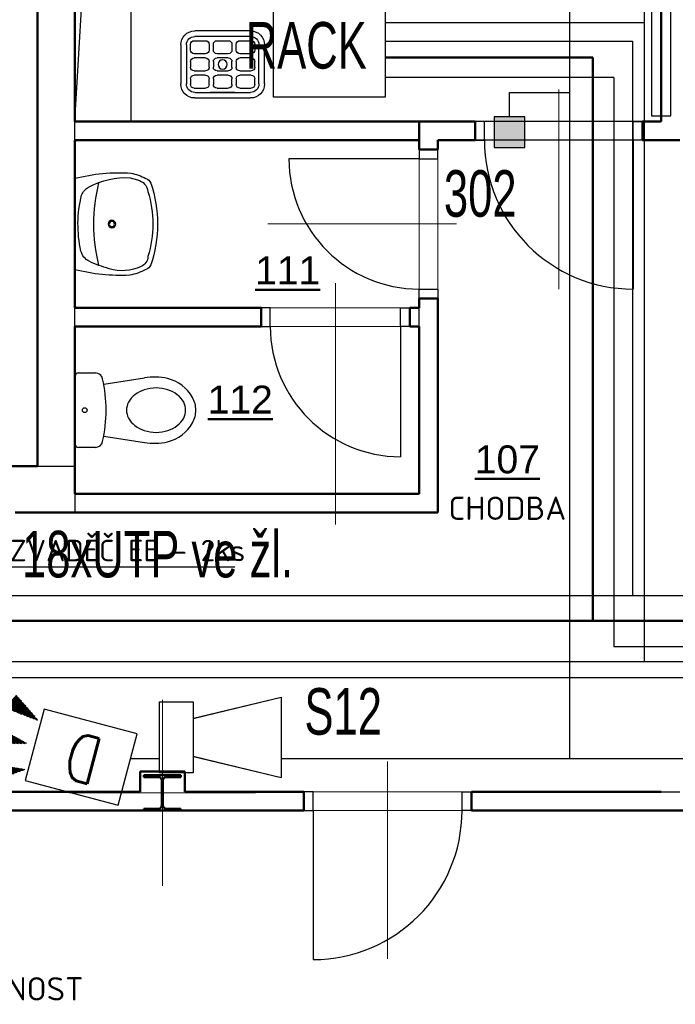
# Model space of a CAD drawing. Header units: millimetres. Extents: x -102634 to 407724, y -68883 to 155589.
# Tile 34 of 80: x 90678 to 94200, y 61823 to 67110. Entities that reach past the tile are written whole.
import ezdxf
from ezdxf.enums import TextEntityAlignment as Align
from ezdxf.lldxf.tags import DXFTag

# ---------------------------------------------------------------- set-up
doc = ezdxf.new("R2010")
doc.units = ezdxf.units.MM
doc.header["$LTSCALE"] = 20
for name, color, linetype in [('_CCTV', 6, 'Continuous'), ('_el.vrátný', 4, 'Continuous'), ('_EZS', 5, 'Continuous'), ('_hodiny', 1, 'Continuous'), ('_SK popis', 3, 'Continuous'), ('_strukturka', 3, 'Continuous'), ('_trasy', 34, 'Continuous'), ('CA_2D-WC (65x40)', 7, 'Continuous'), ('CA_umyvadlo 1 (55x45)', 7, 'Continuous'), ('CA_vylevka s mrizi (45x36)', 7, 'Continuous'), ('IN_SANITA', 7, 'Continuous')]:
    doc.layers.add(name, color=color, linetype=linetype)
for name, color, linetype, lineweight in [('CKDVERE_', 7, 'Continuous', 25), ('CKDVERE_NADROVINOU', 7, 'DASHDOT', 18), ('CKDVERE_OSY', 8, 'Continuous', 18), ('CKDVERE_PRAH', 7, 'Continuous', 25), ('CKDVERE_ZARUBNE_RAM', 7, 'Continuous', 25), ('CKPOPISM', 7, 'Continuous', 50), ('CKPOPISM_POPIS', 3, 'Continuous', 25), ('CKPROSTUPY_NADROVINOU', 7, 'DASHDOT', 25), ('CKRASTR', 7, 'DASHDOT', 18), ('CKSTENY_PODROVINOU', 7, 'Continuous', 25), ('CKSTENY_REZ', 7, 'Continuous', 50), ('CKTEXTY_MALE', 8, 'Continuous', 18), ('CSPROFILY_OSY', 9, 'DASHDOT', 18), ('CSPROFILY_REZY', 7, 'Continuous', 50)]:
    doc.layers.add(name, color=color, linetype=linetype, lineweight=lineweight)
doc.styles.add('A', font='ROMANS.SHX', dxfattribs={"width": 0.8, "height": 0.15})
doc.styles.add('Arial', font='arial.ttf', dxfattribs={"width": 0.8})
doc.styles.add('ROMANS', font='ic-romans.shx', dxfattribs={"width": 0.8})
doc.styles.get("Standard").update_dxf_attribs({"font": 'isocpeur.ttf'})
tags = doc.linetypes.add('DASHDOT', pattern=[25.4, 12.7, -6.35, 0, -6.35]).pattern_tags.tags
tags[10:11] = [DXFTag(74, 4), DXFTag(75, 0), DXFTag(340, '0'), DXFTag(46, 0.0), DXFTag(50, 0.0), DXFTag(44, 0.0), DXFTag(45, 0.0)]
tags[8:9] = [DXFTag(74, 4), DXFTag(75, 0), DXFTag(340, '0'), DXFTag(46, 0.0), DXFTag(50, 0.0), DXFTag(44, 0.0), DXFTag(45, 0.0)]
tags[6:7] = [DXFTag(74, 4), DXFTag(75, 0), DXFTag(340, '0'), DXFTag(46, 0.0), DXFTag(50, 0.0), DXFTag(44, 0.0), DXFTag(45, 0.0)]
tags[4:5] = [DXFTag(74, 4), DXFTag(75, 0), DXFTag(340, '0'), DXFTag(46, 0.0), DXFTag(50, 0.0), DXFTag(44, 0.0), DXFTag(45, 0.0)]
doc.dimstyles.new('CADKON$7', dxfattribs={"dimscale": 100, "dimtxt": 2.5, "dimasz": 2.5, "dimexe": 1.8, "dimexo": 5, "dimgap": 0.6, "dimtad": 1, "dimrnd": 1, "dimtxsty": 'Standard', "dimblk1": 'OBLIQUE', "dimblk2": 'OBLIQUE', "dimsah": 1, "dimcen": 2.5, "dimadec": 1, "dimazin": 2, "dimtfac": 1, "dimtdec": 4, "dimtix": 1, "dimtmove": 0, "dimatfit": 3, "dimldrblk": 'DOTSMALL', "dimfxl": 5, "dimfxlon": 1, "dimtfill": 1, "dimtolj": 1, "dimarcsym": 0})

# ---------------------------------------------------------------- blocks, each defined once
blk = doc.blocks.new('duální')
at = {"layer": '_EZS', "linetype": 'Continuous'}
for p, q in [((694.7, 212.1), (571.5, 167.3)), ((694.7, 212.1), (571.5, 167.3)), ((694.7, 212.1), (571.5, 167.3)), ((692.8, 216.2), (586.5, 177.5)), ((692.8, 216.2), (586.5, 177.5)), ((692.8, 216.2), (586.5, 177.5)), ((690.8, 220.1), (601.6, 187.6)), ((690.8, 220.1), (601.6, 187.6)), ((690.8, 220.1), (601.6, 187.6)), ((688.8, 224.1), (616.7, 197.9)), ((688.8, 224.1), (616.7, 197.9)), ((688.8, 224.1), (616.7, 197.9)), ((686.7, 228), (631.7, 208)), ((686.7, 228), (631.7, 208)), ((686.7, 228), (631.7, 208)), ((659.9, 153.5), (638.4, 212.5)), ((659.9, 153.5), (638.4, 212.5)), ((659.9, 153.5), (638.4, 212.5)), ((664.5, 153.9), (642.2, 215.1)), ((664.5, 153.9), (642.2, 215.1)), ((664.5, 153.9), (642.2, 215.1)), ((668.9, 154.4), (645.9, 217.6)), ((668.9, 154.4), (645.9, 217.6)), ((668.9, 154.4), (645.9, 217.6)), ((684.4, 231.8), (646.8, 218.2)), ((684.4, 231.8), (646.8, 218.2)), ((684.4, 231.8), (646.8, 218.2)), ((673.5, 154.9), (649.8, 220.1)), ((673.5, 154.9), (649.8, 220.1)), ((673.5, 154.9), (649.8, 220.1)), ((678, 155.4), (653.5, 222.7)), ((678, 155.4), (653.5, 222.7)), ((678, 155.4), (653.5, 222.7)), ((682.5, 155.8), (657.3, 225.2)), ((682.5, 155.8), (657.3, 225.2)), ((682.5, 155.8), (657.3, 225.2)), ((687, 156.3), (661, 227.8)), ((687, 156.3), (661, 227.8)), ((687, 156.3), (661, 227.8)), ((682, 235.6), (661.9, 228.4)), ((682, 235.6), (661.9, 228.4)), ((682, 235.6), (661.9, 228.4)), ((691.6, 156.8), (664.8, 230.3)), ((691.6, 156.8), (664.8, 230.3)), ((691.6, 156.8), (664.8, 230.3)), ((696.1, 157.2), (668.6, 232.9)), ((696.1, 157.2), (668.6, 232.9)), ((696.1, 157.2), (668.6, 232.9)), ((700.6, 157.7), (672.3, 235.4)), ((700.6, 157.7), (672.3, 235.4)), ((700.6, 157.7), (672.3, 235.4)), ((705.1, 158.2), (676.1, 237.9)), ((705.1, 158.2), (676.1, 237.9)), ((705.1, 158.2), (676.1, 237.9)), ((679.6, 239.5), (677, 238.5)), ((679.6, 239.5), (677, 238.5)), ((679.6, 239.5), (677, 238.5)), ((708.4, 162.1), (681.1, 237.1)), ((708.4, 162.1), (681.1, 237.1)), ((708.4, 162.1), (681.1, 237.1)), ((699.5, 199.9), (536.9, 140.6)), ((699.5, 199.9), (536.9, 140.6)), ((699.5, 199.9), (536.9, 140.6)), ((698, 204), (541.3, 146.9)), ((698, 204), (541.3, 146.9)), ((698, 204), (541.3, 146.9)), ((701, 195.7), (555, 142.5)), ((701, 195.7), (555, 142.5)), ((701, 195.7), (555, 142.5)), ((696.4, 208.1), (556.4, 157.1)), ((696.4, 208.1), (556.4, 157.1)), ((696.4, 208.1), (556.4, 157.1)), ((564.9, 143.5), (559.4, 159.1)), ((564.9, 143.5), (559.4, 159.1)), ((564.9, 143.5), (559.4, 159.1)), ((569.5, 144.1), (563.1, 161.6)), ((569.5, 144.1), (563.1, 161.6)), ((569.5, 144.1), (563.1, 161.6)), ((574, 144.5), (566.8, 164.1)), ((574, 144.5), (566.8, 164.1)), ((574, 144.5), (566.8, 164.1)), ((578.5, 144.9), (570.6, 166.7)), ((578.5, 144.9), (570.6, 166.7)), ((578.5, 144.9), (570.6, 166.7)), ((702.3, 191.4), (573.1, 144.4)), ((702.3, 191.4), (573.1, 144.4)), ((702.3, 191.4), (573.1, 144.4)), ((583, 145.5), (574.4, 169.3)), ((583, 145.5), (574.4, 169.3)), ((583, 145.5), (574.4, 169.3)), ((587.6, 145.9), (578.2, 171.8)), ((587.6, 145.9), (578.2, 171.8)), ((587.6, 145.9), (578.2, 171.8)), ((592.1, 146.4), (581.9, 174.3)), ((592.1, 146.4), (581.9, 174.3)), ((592.1, 146.4), (581.9, 174.3)), ((596.6, 146.9), (585.7, 176.9)), ((596.6, 146.9), (585.7, 176.9)), ((596.6, 146.9), (585.7, 176.9)), ((601.1, 147.4), (589.5, 179.4)), ((601.1, 147.4), (589.5, 179.4)), ((601.1, 147.4), (589.5, 179.4)), ((703.5, 187.2), (591.2, 146.3)), ((703.5, 187.2), (591.2, 146.3)), ((703.5, 187.2), (591.2, 146.3)), ((605.7, 147.8), (593.2, 182)), ((605.7, 147.8), (593.2, 182)), ((605.7, 147.8), (593.2, 182)), ((610.2, 148.3), (597, 184.5)), ((610.2, 148.3), (597, 184.5)), ((610.2, 148.3), (597, 184.5)), ((614.7, 148.8), (600.7, 187.1)), ((614.7, 148.8), (600.7, 187.1)), ((614.7, 148.8), (600.7, 187.1)), ((619.3, 149.2), (604.6, 189.6)), ((619.3, 149.2), (604.6, 189.6)), ((619.3, 149.2), (604.6, 189.6)), ((623.7, 149.7), (608.3, 192.1)), ((623.7, 149.7), (608.3, 192.1)), ((623.7, 149.7), (608.3, 192.1)), ((704.6, 182.9), (609.3, 148.2)), ((704.6, 182.9), (609.3, 148.2)), ((704.6, 182.9), (609.3, 148.2)), ((628.3, 150.2), (612, 194.7)), ((628.3, 150.2), (612, 194.7)), ((628.3, 150.2), (612, 194.7)), ((632.8, 150.7), (615.8, 197.2)), ((632.8, 150.7), (615.8, 197.2)), ((632.8, 150.7), (615.8, 197.2)), ((637.3, 151.1), (619.6, 199.8)), ((637.3, 151.1), (619.6, 199.8)), ((637.3, 151.1), (619.6, 199.8)), ((641.8, 151.6), (623.4, 202.3)), ((641.8, 151.6), (623.4, 202.3)), ((641.8, 151.6), (623.4, 202.3)), ((646.4, 152.1), (627.1, 204.8)), ((646.4, 152.1), (627.1, 204.8)), ((646.4, 152.1), (627.1, 204.8)), ((705.6, 178.5), (627.3, 150.1)), ((705.6, 178.5), (627.3, 150.1)), ((705.6, 178.5), (627.3, 150.1)), ((650.9, 152.5), (630.9, 207.4)), ((650.9, 152.5), (630.9, 207.4)), ((650.9, 152.5), (630.9, 207.4)), ((655.4, 153), (634.7, 210)), ((655.4, 153), (634.7, 210)), ((655.4, 153), (634.7, 210)), ((706.6, 174.2), (645.4, 151.9)), ((706.6, 174.2), (645.4, 151.9)), ((706.6, 174.2), (645.4, 151.9)), ((707.3, 169.8), (663.5, 153.8)), ((707.3, 169.8), (663.5, 153.8)), ((707.3, 169.8), (663.5, 153.8)), ((708, 165.4), (681.6, 155.8)), ((708, 165.4), (681.6, 155.8)), ((708, 165.4), (681.6, 155.8)), ((701.5, 193.9), (696.3, 208.3)), ((701.5, 193.9), (696.3, 208.3)), ((701.5, 193.9), (696.3, 208.3)), ((708.6, 160.9), (699.7, 157.7)), ((708.6, 160.9), (699.7, 157.7)), ((708.6, 160.9), (699.7, 157.7)), ((537.8, 140.8), (536.7, 143.8)), ((537.8, 140.8), (536.7, 143.8)), ((537.8, 140.8), (536.7, 143.8)), ((542.4, 141.2), (540.5, 146.3)), ((542.4, 141.2), (540.5, 146.3)), ((542.4, 141.2), (540.5, 146.3)), ((546.9, 141.6), (544.3, 148.9)), ((546.9, 141.6), (544.3, 148.9)), ((546.9, 141.6), (544.3, 148.9)), ((551.4, 142.2), (548, 151.4)), ((551.4, 142.2), (548, 151.4)), ((551.4, 142.2), (548, 151.4)), ((555.9, 142.6), (551.8, 154)), ((555.9, 142.6), (551.8, 154)), ((555.9, 142.6), (551.8, 154)), ((560.5, 143.1), (555.5, 156.6)), ((560.5, 143.1), (555.5, 156.6)), ((560.5, 143.1), (555.5, 156.6)), ((736, 2.9), (562.9, 2.9)), ((736, 2.9), (562.9, 2.9)), ((736, 2.9), (562.9, 2.9)), ((563.8, 2.7), (563.8, 6)), ((563.8, 2.7), (563.8, 6)), ((563.8, 2.7), (563.8, 6)), ((568.2, 1.6), (568.2, 7.1)), ((568.2, 1.6), (568.2, 7.1)), ((568.2, 1.6), (568.2, 7.1)), ((736, 7.4), (569.3, 7.4)), ((736, 7.4), (569.3, 7.4)), ((736, 7.4), (569.3, 7.4)), ((572.7, 0.5), (572.7, 8.2)), ((572.7, 0.5), (572.7, 8.2)), ((572.7, 0.5), (572.7, 8.2)), ((577.1, -0.6), (577.1, 9.3)), ((577.1, -0.6), (577.1, 9.3)), ((577.1, -0.6), (577.1, 9.3)), ((581.5, -1.7), (581.5, 10.4)), ((581.5, -1.7), (581.5, 10.4)), ((581.5, -1.7), (581.5, 10.4)), ((585.9, -2.8), (585.9, 11.5)), ((585.9, -2.8), (585.9, 11.5)), ((585.9, -2.8), (585.9, 11.5)), ((735.8, 11.8), (586.9, 11.8)), ((735.8, 11.8), (586.9, 11.8)), ((735.8, 11.8), (586.9, 11.8)), ((590.3, -3.9), (590.3, 12.6)), ((590.3, -3.9), (590.3, 12.6)), ((590.3, -3.9), (590.3, 12.6)), ((594.7, -5), (594.7, 13.7)), ((594.7, -5), (594.7, 13.7)), ((594.7, -5), (594.7, 13.7)), ((599.1, -6.1), (599.1, 14.9)), ((599.1, -6.1), (599.1, 14.9)), ((599.1, -6.1), (599.1, 14.9)), ((603.5, -7.2), (603.5, 16)), ((603.5, -7.2), (603.5, 16)), ((603.5, -7.2), (603.5, 16)), ((735.6, 16.2), (604.6, 16.2)), ((735.6, 16.2), (604.6, 16.2)), ((735.6, 16.2), (604.6, 16.2)), ((607.9, -8.3), (607.9, 17.1)), ((607.9, -8.3), (607.9, 17.1)), ((607.9, -8.3), (607.9, 17.1)), ((612.3, -9.4), (612.3, 18.2)), ((612.3, -9.4), (612.3, 18.2)), ((612.3, -9.4), (612.3, 18.2)), ((616.8, -10.5), (616.8, 19.3)), ((616.8, -10.5), (616.8, 19.3)), ((616.8, -10.5), (616.8, 19.3)), ((621.2, -11.6), (621.2, 20.4)), ((621.2, -11.6), (621.2, 20.4)), ((621.2, -11.6), (621.2, 20.4)), ((735.2, 20.6), (622.2, 20.6)), ((735.2, 20.6), (622.2, 20.6)), ((735.2, 20.6), (622.2, 20.6)), ((625.6, -12.7), (625.6, 21.5)), ((625.6, -12.7), (625.6, 21.5)), ((625.6, -12.7), (625.6, 21.5)), ((630, -13.8), (630, 22.6)), ((630, -13.8), (630, 22.6)), ((630, -13.8), (630, 22.6)), ((634.4, -14.9), (634.4, 23.7)), ((634.4, -14.9), (634.4, 23.7)), ((634.4, -14.9), (634.4, 23.7)), ((638.8, -16), (638.8, 24.8)), ((638.8, -16), (638.8, 24.8)), ((638.8, -16), (638.8, 24.8)), ((734.8, 25), (639.8, 25)), ((734.8, 25), (639.8, 25)), ((734.8, 25), (639.8, 25)), ((643.2, -17.1), (643.2, 25.9)), ((643.2, -17.1), (643.2, 25.9)), ((643.2, -17.1), (643.2, 25.9)), ((647.6, -18.2), (647.6, 27)), ((647.6, -18.2), (647.6, 27)), ((647.6, -18.2), (647.6, 27)), ((652, -19.3), (652, 28.1)), ((652, -19.3), (652, 28.1)), ((652, -19.3), (652, 28.1)), ((656.4, -20.4), (656.4, 29.2)), ((656.4, -20.4), (656.4, 29.2)), ((656.4, -20.4), (656.4, 29.2)), ((734.2, 29.4), (657.5, 29.4)), ((734.2, 29.4), (657.5, 29.4)), ((734.2, 29.4), (657.5, 29.4)), ((660.9, -21.5), (660.9, 30.3)), ((660.9, -21.5), (660.9, 30.3)), ((660.9, -21.5), (660.9, 30.3)), ((665.3, -22.6), (665.3, 31.4)), ((665.3, -22.6), (665.3, 31.4)), ((665.3, -22.6), (665.3, 31.4)), ((669.7, -23.7), (669.7, 32.5)), ((669.7, -23.7), (669.7, 32.5)), ((669.7, -23.7), (669.7, 32.5)), ((674.1, -24.8), (674.1, 33.6)), ((674.1, -24.8), (674.1, 33.6)), ((674.1, -24.8), (674.1, 33.6)), ((733.5, 33.8), (675.1, 33.8)), ((733.5, 33.8), (675.1, 33.8)), ((733.5, 33.8), (675.1, 33.8)), ((678.5, -25.9), (678.5, 34.7)), ((678.5, -25.9), (678.5, 34.7)), ((678.5, -25.9), (678.5, 34.7)), ((682.9, -27), (682.9, 35.8)), ((682.9, -27), (682.9, 35.8)), ((682.9, -27), (682.9, 35.8)), ((687.3, -28.1), (687.3, 36.9)), ((687.3, -28.1), (687.3, 36.9)), ((687.3, -28.1), (687.3, 36.9)), ((691.7, -29.2), (691.7, 38)), ((691.7, -29.2), (691.7, 38)), ((691.7, -29.2), (691.7, 38)), ((732.7, 38.2), (692.8, 38.2)), ((732.7, 38.2), (692.8, 38.2)), ((732.7, 38.2), (692.8, 38.2)), ((696.1, -30.4), (696.1, 39.1)), ((696.1, -30.4), (696.1, 39.1)), ((696.1, -30.4), (696.1, 39.1)), ((700.5, -31.5), (700.5, 40.2)), ((700.5, -31.5), (700.5, 40.2)), ((700.5, -31.5), (700.5, 40.2)), ((705, -32.6), (705, 41.3)), ((705, -32.6), (705, 41.3)), ((705, -32.6), (705, 41.3)), ((709.4, -33.7), (709.4, 42.4)), ((709.4, -33.7), (709.4, 42.4)), ((709.4, -33.7), (709.4, 42.4)), ((731.8, 42.6), (710.4, 42.6)), ((731.8, 42.6), (710.4, 42.6)), ((731.8, 42.6), (710.4, 42.6)), ((713.8, -34.8), (713.8, 43.5)), ((713.8, -34.8), (713.8, 43.5)), ((713.8, -34.8), (713.8, 43.5)), ((718.2, -35.9), (718.2, 44.6)), ((718.2, -35.9), (718.2, 44.6)), ((718.2, -35.9), (718.2, 44.6)), ((722.6, -37), (722.6, 45.7)), ((722.6, -37), (722.6, 45.7)), ((722.6, -37), (722.6, 45.7)), ((727, -38.1), (727, 46.8)), ((727, -38.1), (727, 46.8)), ((727, -38.1), (727, 46.8)), ((730.8, 47), (728, 47)), ((730.8, 47), (728, 47)), ((730.8, 47), (728, 47)), ((731.4, -35.6), (731.4, 44.3)), ((731.4, -35.6), (731.4, 44.3)), ((731.4, -35.6), (731.4, 44.3)), ((735.8, -3.3), (735.8, 12)), ((735.8, -3.3), (735.8, 12)), ((735.8, -3.3), (735.8, 12)), ((735.9, -1.5), (580.5, -1.5)), ((735.9, -1.5), (580.5, -1.5)), ((735.9, -1.5), (580.5, -1.5)), ((735.7, -5.9), (598.2, -5.9)), ((735.7, -5.9), (598.2, -5.9)), ((735.7, -5.9), (598.2, -5.9)), ((735.4, -10.3), (615.8, -10.3)), ((735.4, -10.3), (615.8, -10.3)), ((735.4, -10.3), (615.8, -10.3)), ((734.9, -14.7), (633.4, -14.7)), ((734.9, -14.7), (633.4, -14.7)), ((734.9, -14.7), (633.4, -14.7)), ((734.4, -19.1), (651.1, -19.1)), ((734.4, -19.1), (651.1, -19.1)), ((734.4, -19.1), (651.1, -19.1)), ((733.8, -23.5), (668.7, -23.5)), ((733.8, -23.5), (668.7, -23.5)), ((733.8, -23.5), (668.7, -23.5)), ((733, -27.9), (686.4, -27.9)), ((733, -27.9), (686.4, -27.9)), ((733, -27.9), (686.4, -27.9)), ((732.1, -32.3), (704, -32.3)), ((732.1, -32.3), (704, -32.3)), ((732.1, -32.3), (704, -32.3)), ((731.1, -36.7), (721.6, -36.7)), ((731.1, -36.7), (721.6, -36.7)), ((731.1, -36.7), (721.6, -36.7)), ((537.8, -132), (536.7, -135.1)), ((537.8, -132), (536.7, -135.1)), ((537.8, -132), (536.7, -135.1)), ((699.5, -191.1), (536.9, -131.9)), ((699.5, -191.1), (536.9, -131.9)), ((699.5, -191.1), (536.9, -131.9)), ((542.4, -132.4), (540.5, -137.7)), ((542.4, -132.4), (540.5, -137.7)), ((542.4, -132.4), (540.5, -137.7)), ((698, -195.3), (541.3, -138.3)), ((698, -195.3), (541.3, -138.3)), ((698, -195.3), (541.3, -138.3)), ((546.9, -133), (544.3, -140.2)), ((546.9, -133), (544.3, -140.2)), ((546.9, -133), (544.3, -140.2)), ((551.4, -133.4), (548, -142.7)), ((551.4, -133.4), (548, -142.7)), ((551.4, -133.4), (548, -142.7)), ((555.9, -133.9), (551.8, -145.2)), ((555.9, -133.9), (551.8, -145.2)), ((555.9, -133.9), (551.8, -145.2)), ((701, -186.9), (555, -133.8)), ((701, -186.9), (555, -133.8)), ((701, -186.9), (555, -133.8)), ((560.5, -134.4), (555.5, -147.8)), ((560.5, -134.4), (555.5, -147.8)), ((560.5, -134.4), (555.5, -147.8)), ((696.4, -199.3), (556.4, -148.4)), ((696.4, -199.3), (556.4, -148.4)), ((696.4, -199.3), (556.4, -148.4)), ((564.9, -134.9), (559.4, -150.4)), ((564.9, -134.9), (559.4, -150.4)), ((564.9, -134.9), (559.4, -150.4)), ((569.5, -135.3), (563.1, -152.9)), ((569.5, -135.3), (563.1, -152.9)), ((569.5, -135.3), (563.1, -152.9)), ((574, -135.8), (566.8, -155.4)), ((574, -135.8), (566.8, -155.4)), ((574, -135.8), (566.8, -155.4)), ((578.5, -136.3), (570.6, -158)), ((578.5, -136.3), (570.6, -158)), ((578.5, -136.3), (570.6, -158)), ((702.3, -182.7), (573.1, -135.7)), ((702.3, -182.7), (573.1, -135.7)), ((702.3, -182.7), (573.1, -135.7)), ((583, -136.7), (574.4, -160.5)), ((583, -136.7), (574.4, -160.5)), ((583, -136.7), (574.4, -160.5)), ((587.6, -137.2), (578.2, -163.1)), ((587.6, -137.2), (578.2, -163.1)), ((587.6, -137.2), (578.2, -163.1)), ((592.1, -137.7), (581.9, -165.6)), ((592.1, -137.7), (581.9, -165.6)), ((592.1, -137.7), (581.9, -165.6)), ((596.6, -138.2), (585.7, -168.2)), ((596.6, -138.2), (585.7, -168.2)), ((596.6, -138.2), (585.7, -168.2)), ((601.1, -138.6), (589.5, -170.7)), ((601.1, -138.6), (589.5, -170.7)), ((601.1, -138.6), (589.5, -170.7)), ((703.5, -178.5), (591.2, -137.6)), ((703.5, -178.5), (591.2, -137.6)), ((703.5, -178.5), (591.2, -137.6)), ((605.7, -139.1), (593.2, -173.2)), ((605.7, -139.1), (593.2, -173.2)), ((605.7, -139.1), (593.2, -173.2)), ((610.2, -139.6), (597, -175.8)), ((610.2, -139.6), (597, -175.8)), ((610.2, -139.6), (597, -175.8)), ((614.7, -140), (600.7, -178.3)), ((614.7, -140), (600.7, -178.3)), ((614.7, -140), (600.7, -178.3)), ((619.3, -140.5), (604.6, -180.9)), ((619.3, -140.5), (604.6, -180.9)), ((619.3, -140.5), (604.6, -180.9)), ((623.7, -141), (608.3, -183.5)), ((623.7, -141), (608.3, -183.5)), ((623.7, -141), (608.3, -183.5)), ((704.6, -174.2), (609.3, -139.5)), ((704.6, -174.2), (609.3, -139.5)), ((704.6, -174.2), (609.3, -139.5)), ((628.3, -141.5), (612, -186)), ((628.3, -141.5), (612, -186)), ((628.3, -141.5), (612, -186)), ((632.8, -141.9), (615.8, -188.5)), ((632.8, -141.9), (615.8, -188.5)), ((632.8, -141.9), (615.8, -188.5)), ((637.3, -142.4), (619.6, -191.1)), ((637.3, -142.4), (619.6, -191.1)), ((637.3, -142.4), (619.6, -191.1)), ((641.8, -142.9), (623.4, -193.6)), ((641.8, -142.9), (623.4, -193.6)), ((641.8, -142.9), (623.4, -193.6)), ((646.4, -143.3), (627.1, -196.2)), ((646.4, -143.3), (627.1, -196.2)), ((646.4, -143.3), (627.1, -196.2)), ((705.6, -169.9), (627.3, -141.3)), ((705.6, -169.9), (627.3, -141.3)), ((705.6, -169.9), (627.3, -141.3)), ((650.9, -143.8), (630.9, -198.7)), ((650.9, -143.8), (630.9, -198.7)), ((650.9, -143.8), (630.9, -198.7)), ((655.4, -144.3), (634.7, -201.2)), ((655.4, -144.3), (634.7, -201.2)), ((655.4, -144.3), (634.7, -201.2)), ((659.9, -144.8), (638.4, -203.8)), ((659.9, -144.8), (638.4, -203.8)), ((659.9, -144.8), (638.4, -203.8)), ((664.5, -145.2), (642.2, -206.3)), ((664.5, -145.2), (642.2, -206.3)), ((664.5, -145.2), (642.2, -206.3)), ((706.6, -165.5), (645.4, -143.2)), ((706.6, -165.5), (645.4, -143.2)), ((706.6, -165.5), (645.4, -143.2)), ((668.9, -145.7), (645.9, -208.9)), ((668.9, -145.7), (645.9, -208.9)), ((668.9, -145.7), (645.9, -208.9)), ((673.5, -146.2), (649.8, -211.4)), ((673.5, -146.2), (649.8, -211.4)), ((673.5, -146.2), (649.8, -211.4)), ((678, -146.6), (653.5, -214)), ((678, -146.6), (653.5, -214)), ((678, -146.6), (653.5, -214)), ((682.5, -147.1), (657.3, -216.5)), ((682.5, -147.1), (657.3, -216.5)), ((682.5, -147.1), (657.3, -216.5)), ((687, -147.6), (661, -219)), ((687, -147.6), (661, -219)), ((687, -147.6), (661, -219)), ((707.3, -161.1), (663.5, -145.2)), ((707.3, -161.1), (663.5, -145.2)), ((707.3, -161.1), (663.5, -145.2)), ((691.6, -148.1), (664.8, -221.6)), ((691.6, -148.1), (664.8, -221.6)), ((691.6, -148.1), (664.8, -221.6)), ((696.1, -148.5), (668.6, -224.2)), ((696.1, -148.5), (668.6, -224.2)), ((696.1, -148.5), (668.6, -224.2)), ((700.6, -149), (672.3, -226.7)), ((700.6, -149), (672.3, -226.7)), ((700.6, -149), (672.3, -226.7)), ((705.1, -149.5), (676.1, -229.2)), ((705.1, -149.5), (676.1, -229.2)), ((705.1, -149.5), (676.1, -229.2)), ((708.4, -153.4), (681.1, -228.4)), ((708.4, -153.4), (681.1, -228.4)), ((708.4, -153.4), (681.1, -228.4)), ((708, -156.6), (681.6, -147)), ((708, -156.6), (681.6, -147)), ((708, -156.6), (681.6, -147)), ((708.6, -152.1), (699.7, -148.9)), ((708.6, -152.1), (699.7, -148.9)), ((708.6, -152.1), (699.7, -148.9)), ((694.7, -203.4), (571.5, -158.6)), ((694.7, -203.4), (571.5, -158.6)), ((694.7, -203.4), (571.5, -158.6)), ((692.8, -207.4), (586.5, -168.8)), ((692.8, -207.4), (586.5, -168.8)), ((692.8, -207.4), (586.5, -168.8)), ((690.8, -211.4), (601.6, -179)), ((690.8, -211.4), (601.6, -179)), ((690.8, -211.4), (601.6, -179)), ((688.8, -215.4), (616.7, -189.1)), ((688.8, -215.4), (616.7, -189.1)), ((688.8, -215.4), (616.7, -189.1)), ((686.7, -219.2), (631.7, -199.3)), ((686.7, -219.2), (631.7, -199.3)), ((686.7, -219.2), (631.7, -199.3)), ((684.4, -223.1), (646.8, -209.5)), ((684.4, -223.1), (646.8, -209.5)), ((684.4, -223.1), (646.8, -209.5)), ((701.5, -185.1), (696.3, -199.5)), ((701.5, -185.1), (696.3, -199.5)), ((701.5, -185.1), (696.3, -199.5)), ((682, -227), (661.9, -219.6)), ((682, -227), (661.9, -219.6)), ((682, -227), (661.9, -219.6)), ((679.6, -230.8), (677, -229.8)), ((679.6, -230.8), (677, -229.8)), ((679.6, -230.8), (677, -229.8))]:
    blk.add_line(p, q, dxfattribs=at)
at = {"layer": '_EZS'}
for p, q in [((0, 198.7), (0, -198.7)), ((516.4, 198.7), (0, 198.7)), ((0, 198.7), (0, -198.7)), ((516.4, 198.7), (0, 198.7)), ((0, 198.7), (0, -198.7)), ((516.4, 198.7), (0, 198.7)), ((516.4, -198.7), (516.4, 198.7)), ((516.4, -198.7), (516.4, 198.7)), ((516.4, -198.7), (516.4, 198.7)), ((0, -198.7), (516.4, -198.7)), ((0, -198.7), (516.4, -198.7)), ((0, -198.7), (516.4, -198.7))]:
    blk.add_line(p, q, dxfattribs=at)
at = {"layer": '_EZS', "linetype": 'Continuous'}
for centre, start_param, end_param in [((533.3, 140.8), 5.598633, 6.095073), ((533.3, 140.8), 5.598633, 6.095073), ((533.3, 140.8), 5.598633, 6.095073), ((559.6, 4.4), 5.249567, 5.746007), ((559.6, 4.4), 5.249567, 5.746007), ((559.6, 4.4), 5.249567, 5.746007), ((533.3, -132.1), 4.900501, 5.396942), ((533.3, -132.1), 4.900501, 5.396942), ((533.3, -132.1), 4.900501, 5.396942)]:
    blk.add_ellipse(centre, major_axis=(124.7, 124.7), ratio=1, start_param=start_param, end_param=end_param, dxfattribs=at)
at = {"layer": '_EZS', "linetype": 'Continuous', "style": 'A', "width": 0.8}
blk.add_text('D', height=252, dxfattribs=at).set_placement((247.6, 4.5), align=Align.MIDDLE)
blk.add_text('D', height=252, dxfattribs=at).set_placement((247.6, 4.5), align=Align.MIDDLE)
blk.add_text('D', height=252, dxfattribs=at).set_placement((247.6, 4.5), align=Align.MIDDLE)
blk = doc.blocks.new('magnet')
at = {"layer": '_EZS'}
blk.add_hatch(color=256, dxfattribs=at).paths.add_polyline_path([(0, -0.0825), (0.165, -0.0825), (0.165, 0.0825), (0, 0.0825)])
blk.add_hatch(color=256, dxfattribs=at).paths.add_polyline_path([(0, -0.0825), (0.165, -0.0825), (0.165, 0.0825), (0, 0.0825)])
blk.add_hatch(color=256, dxfattribs=at).paths.add_polyline_path([(0, -0.0825), (0.165, -0.0825), (0.165, 0.0825), (0, 0.0825)])
blk.add_lwpolyline([(0, -0.0825), (0.165, -0.0825), (0.165, 0.0825), (0, 0.0825)], close=True, dxfattribs=at)
blk.add_lwpolyline([(0, -0.0825), (0.165, -0.0825), (0.165, 0.0825), (0, 0.0825)], close=True, dxfattribs=at)
blk.add_lwpolyline([(0, -0.0825), (0.165, -0.0825), (0.165, 0.0825), (0, 0.0825)], close=True, dxfattribs=at)
blk = doc.blocks.new('sir EZS')
at = {"layer": '_EZS'}
for p, q in [((180.5, 101.6), (653, 215.9)), ((183, 102.3), (653, 215.9)), ((183, 102.3), (653, 215.9)), ((653, 215.9), (653, -215.9)), ((653, 215.9), (653, -215.9)), ((653, 215.9), (653, -215.9)), ((180.5, -101.6), (653, -215.9)), ((183, -102.3), (653, -215.9)), ((183, -102.3), (653, -215.9))]:
    blk.add_line(p, q, dxfattribs=at)
at = {"layer": '_EZS', "linetype": 'Continuous'}
blk.add_lwpolyline([(0, 189.9), (180.5, 189.9), (180.5, -189.9), (0, -189.9)], close=True, dxfattribs=at)
blk.add_lwpolyline([(0, 189.9), (180.5, 189.9), (180.5, -189.9), (0, -189.9)], close=True, dxfattribs=at)
blk.add_lwpolyline([(0, 189.9), (180.5, 189.9), (180.5, -189.9), (0, -189.9)], close=True, dxfattribs=at)
blk = doc.blocks.new('CK_S_EXT_HEAHEA200')
at = {"transparency": 33554687}
for p, q in [((-100, 95), (100, 95)), ((-100, 95), (-100, 85)), ((-100, 85), (-21.25, 85)), ((-3.25, -67), (-3.25, 67)), ((3.25, -67), (3.25, 67)), ((100, 85), (21.25, 85)), ((100, 95), (100, 85)), ((-100, -95), (-100, -85)), ((-100, -85), (-21.25, -85)), ((-100, -95), (100, -95)), ((100, -85), (21.25, -85)), ((100, -95), (100, -85))]:
    blk.add_line(p, q, dxfattribs=at)
for centre, start, end in [((-21.25, 67), 0, 90), ((21.25, 67), 90, 180), ((-21.25, -67), 270, 0), ((21.25, -67), 180, 270)]:
    blk.add_arc(centre, 18, start, end, dxfattribs=at)
blk = doc.blocks.new('2D-WC (65x40)_P')
at = {"layer": 'CA_2D-WC (65x40)', "linetype": 'ByBlock', "transparency": 33554687}
for p, q in [((0.03, -0.1797), (0.03, 0.1797)), ((0.0501, 0.1998), (0.1401, 0.1998)), ((0.1851, 0.14), (0.4036, 0.1734)), ((0.1851, -0.14), (0.4036, -0.1734)), ((0.1401, -0.1998), (0.0501, -0.1998))]:
    blk.add_line(p, q, dxfattribs=at)
blk.add_circle((0.083, 0), 0.0128, dxfattribs=at)
for centre, radius, start, end in [((0.0501, 0.1797), 0.0201, 90, 180), ((0.1401, 0.1596), 0.0402, 12.6081, 90), ((-0.5734, 0), 0.7713, 347.3919, 12.6081), ((0.4562, -0.1706), 0.348, 78.1176, 98.6985), ((0.4757, -0.0379), 0.2144, 29.4763, 75.8981), ((0.4521, -0.0463), 0.1632, 107.6829, 127.5847), ((0.4663, -0.0909), 0.21, 90, 107.6829), ((0.4663, -0.0909), 0.21, 72.3171, 90), ((0.4806, -0.0463), 0.1632, 52.4153, 72.3171), ((0.4303, -0.018), 0.1274, 127.5847, 151.7125), ((0.5024, -0.018), 0.1274, 28.2875, 52.4153), ((0.5424, 0), 0.1376, 0, 29.4069), ((0.3969, 0), 0.0894, 151.7125, 180), ((0.5358, 0), 0.0894, 0, 28.2875), ((0.5358, 0), 0.0894, 331.7125, 0), ((0.5424, 0), 0.1376, 330.5931, 0), ((0.3969, 0), 0.0894, 180, 208.2875), ((0.4303, 0.018), 0.1274, 208.2875, 232.4153), ((0.5024, 0.018), 0.1274, 307.5847, 331.7125), ((0.4521, 0.0463), 0.1632, 232.4153, 252.3171), ((0.4757, 0.0379), 0.2144, 284.1019, 330.5237), ((0.4806, 0.0463), 0.1632, 287.6829, 307.5847), ((0.4663, 0.0909), 0.21, 252.3171, 270), ((0.4663, 0.0909), 0.21, 270, 287.6829), ((0.0501, -0.1797), 0.0201, 180, 270), ((0.1401, -0.1596), 0.0402, 270, 347.3919), ((0.4562, 0.1706), 0.348, 261.3015, 281.8824)]:
    blk.add_arc(centre, radius, start, end, dxfattribs=at)
blk = doc.blocks.new('umyvadlo 1 (55x45)_P')
at = {"layer": 'CA_umyvadlo 1 (55x45)', "linetype": 'ByBlock', "transparency": 33554687}
for points in [[(-0.2448, 0.0002, 0.077931), (-0.2731, -0.3008, 0.068031), (-0.2441, -0.381, 0.244962), (-0.2183, -0.4075, 0.165243), (0.2196, -0.4075, 0.244752), (0.2453, -0.381, 0.072964), (0.2756, -0.2947, 0.073303), (0.246, 0.0002)], [(-0.1991, -0.0766, 0.13917), (-0.2483, -0.2973), (-0.2369, -0.3358, 0.309536), (-0.174, -0.3925, 0.150009), (0.1756, -0.3925, 0.287481), (0.2281, -0.3557, 0.190467), (0.2403, -0.1835, 0.04778), (0.2004, -0.0766, 0.225267), (0.1455, -0.0326, 0.117325), (-0.1541, -0.0357, 0.189059), (-0.198, -0.0744)]]:
    blk.add_lwpolyline(points, format="xyb", close=True, dxfattribs=at)
blk.add_lwpolyline([(-0.2199, -0.1274, -0.125328), (0.2222, -0.1274)], format="xyb", dxfattribs=at)
for radius in [0.0204, 0.0139]:
    blk.add_circle((0.0006, -0.1987), radius, dxfattribs=at)
blk = doc.blocks.new('vylevka s mrizi (45x36)_P')
at = {"layer": 'CA_vylevka s mrizi (45x36)', "linetype": 'ByBlock', "transparency": 33554687}
for p, q in [((-0.1424, -0.03), (0.1576, -0.03)), ((-0.2174, -0.315), (-0.2174, -0.105)), ((-0.1874, -0.315), (-0.1874, -0.105)), ((-0.1649, -0.1025), (-0.1649, -0.1325)), ((-0.0849, -0.0825), (-0.1449, -0.0825)), ((-0.1424, -0.06), (0.1576, -0.06)), ((-0.0649, -0.1325), (-0.0649, -0.1025)), ((-0.0424, -0.1025), (-0.0424, -0.1325)), ((0.0376, -0.0825), (-0.0224, -0.0825)), ((0.0576, -0.1325), (0.0576, -0.1025)), ((0.0801, -0.1025), (0.0801, -0.1325)), ((0.1601, -0.0825), (0.1001, -0.0825)), ((0.1801, -0.1325), (0.1801, -0.1025)), ((0.2026, -0.105), (0.2026, -0.315)), ((0.2326, -0.105), (0.2326, -0.315)), ((-0.1449, -0.1525), (-0.0849, -0.1525)), ((-0.0224, -0.1525), (0.0376, -0.1525)), ((0.1001, -0.1525), (0.1601, -0.1525)), ((-0.1649, -0.225), (-0.1649, -0.195)), ((-0.1449, -0.175), (-0.0849, -0.175)), ((-0.0649, -0.195), (-0.0649, -0.225)), ((-0.0424, -0.225), (-0.0424, -0.195)), ((-0.0224, -0.175), (0.0376, -0.175)), ((0.0576, -0.195), (0.0576, -0.225)), ((0.0801, -0.225), (0.0801, -0.195)), ((0.1001, -0.175), (0.1601, -0.175)), ((0.1801, -0.195), (0.1801, -0.225)), ((-0.0849, -0.245), (-0.1449, -0.245)), ((0.0376, -0.245), (-0.0224, -0.245)), ((0.1601, -0.245), (0.1001, -0.245)), ((-0.1649, -0.3175), (-0.1649, -0.2875)), ((-0.1449, -0.2675), (-0.0849, -0.2675)), ((-0.0649, -0.2875), (-0.0649, -0.3175)), ((-0.0424, -0.3175), (-0.0424, -0.2875)), ((-0.0224, -0.2675), (0.0376, -0.2675)), ((0.0576, -0.2875), (0.0576, -0.3175)), ((0.0801, -0.3175), (0.0801, -0.2875)), ((0.1001, -0.2675), (0.1601, -0.2675)), ((0.1801, -0.2875), (0.1801, -0.3175)), ((-0.0849, -0.3375), (-0.1449, -0.3375)), ((0.1576, -0.36), (-0.1424, -0.36)), ((0.0726, -0.36), (-0.0574, -0.36)), ((-0.0574, -0.36), (0.0726, -0.36)), ((-0.0574, -0.36), (-0.0574, -0.36)), ((0.0376, -0.3375), (-0.0224, -0.3375)), ((0.0726, -0.36), (0.0726, -0.36)), ((0.1601, -0.3375), (0.1001, -0.3375)), ((0.1576, -0.39), (-0.1424, -0.39))]:
    blk.add_line(p, q, dxfattribs=at)
blk.add_circle((0.0076, -0.21), 0.025, dxfattribs=at)
for centre, radius, start, end in [((-0.1424, -0.105), 0.075, 90, 180), ((0.1576, -0.105), 0.075, 0, 90), ((-0.1424, -0.105), 0.045, 90, 180), ((-0.1449, -0.1025), 0.02, 90, 180), ((-0.0849, -0.1025), 0.02, 0, 90), ((-0.0224, -0.1025), 0.02, 90, 180), ((0.0376, -0.1025), 0.02, 0, 90), ((0.1001, -0.1025), 0.02, 90, 180), ((0.1576, -0.105), 0.045, 0, 90), ((0.1601, -0.1025), 0.02, 0, 90), ((-0.1449, -0.1325), 0.02, 180, 270), ((-0.0849, -0.1325), 0.02, 270, 0), ((-0.0224, -0.1325), 0.02, 180, 270), ((0.0376, -0.1325), 0.02, 270, 0), ((0.1001, -0.1325), 0.02, 180, 270), ((0.1601, -0.1325), 0.02, 270, 0), ((-0.1449, -0.195), 0.02, 90, 180), ((-0.0849, -0.195), 0.02, 0, 90), ((-0.0224, -0.195), 0.02, 90, 180), ((0.0376, -0.195), 0.02, 0, 90), ((0.1001, -0.195), 0.02, 90, 180), ((0.1601, -0.195), 0.02, 0, 90), ((-0.1449, -0.225), 0.02, 180, 270), ((-0.0849, -0.225), 0.02, 270, 0), ((-0.0224, -0.225), 0.02, 180, 270), ((0.0376, -0.225), 0.02, 270, 0), ((0.1001, -0.225), 0.02, 180, 270), ((0.1601, -0.225), 0.02, 270, 0), ((-0.1424, -0.315), 0.075, 180, 270), ((-0.1424, -0.315), 0.045, 180, 270), ((-0.1449, -0.2875), 0.02, 90, 180), ((-0.0849, -0.2875), 0.02, 0, 90), ((-0.0224, -0.2875), 0.02, 90, 180), ((0.0376, -0.2875), 0.02, 0, 90), ((0.1001, -0.2875), 0.02, 90, 180), ((0.1576, -0.315), 0.045, 270, 0), ((0.1576, -0.315), 0.075, 270, 0), ((0.1601, -0.2875), 0.02, 0, 90), ((-0.1449, -0.3175), 0.02, 180, 270), ((-0.0849, -0.3175), 0.02, 270, 0), ((-0.0224, -0.3175), 0.02, 180, 270), ((0.0376, -0.3175), 0.02, 270, 0), ((0.1001, -0.3175), 0.02, 180, 270), ((0.1601, -0.3175), 0.02, 270, 0)]:
    blk.add_arc(centre, radius, start, end, dxfattribs=at)
blk = doc.blocks.new('CKBL2112015093625', base_point=(91736, 60823))
blk = doc.blocks.new('CKBL1103905120115', base_point=(-150, -450))
at = {"layer": 'CKPROSTUPY_NADROVINOU'}
for p, q in [((-150, -450), (-150, 450)), ((-150, 450), (150, 450)), ((150, 450), (-100, 400)), ((150, 450), (150, -450)), ((-150, -450), (-100, 400)), ((150, -450), (-150, -450))]:
    blk.add_line(p, q, dxfattribs=at)
blk = doc.blocks.new('CKBL2010716104115', base_point=(94518, 62923))
blk = doc.blocks.new('CKBL2010716104152', base_point=(90276, 66514))
blk = doc.blocks.new('CKBL2010716104200', base_point=(91930, 63875))
blk = doc.blocks.new('_OBLIQUE')
at = {"color": 0, "linetype": 'ByBlock', "transparency": 33554687}
blk.add_line((-0.5, -0.5), (0.5, 0.5), dxfattribs=at)

msp = doc.modelspace()

# ---------------------------------------------------------------- linework, layer by layer
at = {"layer": '_CCTV'}
for p, q in [((94032.9, 69378.9), (94032.9, 63661.9)), ((94032.9, 67093.5), (92641.1, 67093.5)), ((100665.3, 63661.9), (87278.1, 63661.9))]:
    msp.add_line(p, q, dxfattribs=at)
at = {"layer": '_el.vrátný'}
msp.add_line((100870.4, 63575.3), (87076.6, 63575.3), dxfattribs=at)
at = {"layer": '_el.vrátný', "color": 241}
msp.add_lwpolyline([(94072.1, 66592.9), (94176.1, 66592.9), (94176.1, 67216.9), (94072.1, 67216.9)], close=True, dxfattribs=at)
at = {"layer": '_EZS'}
for p, q in [((93633.7, 63143.6), (93633.7, 68191.4)), ((93309.3, 66588.4), (93309.3, 66719.2)), ((93309.3, 66719.2), (93633.7, 66719.2)), ((91274.2, 63143.6), (91429.5, 63143.6)), ((92082.5, 63143.6), (96885.5, 63143.6))]:
    msp.add_line(p, q, dxfattribs=at)
at = {"layer": '_hodiny'}
for p, q in [((93870.3, 66799.6), (92641.7, 66799.6)), ((93870.3, 66799.6), (93870.3, 63741.9)), ((100764.8, 63741.9), (93870.3, 63741.9))]:
    msp.add_line(p, q, dxfattribs=at)
at = {"layer": '_strukturka'}
for p, q in [((92641.1, 66994.3), (93969.4, 66994.3)), ((93969.4, 66994.3), (93969.4, 64016.8)), ((103039.7, 64016.8), (87395.3, 64016.8))]:
    msp.add_line(p, q, dxfattribs=at)
msp.add_lwpolyline([(92041.1, 67294.3), (92641.1, 67294.3), (92641.1, 66694.3), (92041.1, 66694.3)], close=True, dxfattribs=at)
at = {"layer": '_trasy', "lineweight": 50}
for p, q in [((93756.6, 66905.9), (92641.7, 66905.9)), ((93756.6, 66905.9), (93756.6, 63882.2)), ((102961, 63882.2), (87305.6, 63882.2))]:
    msp.add_line(p, q, dxfattribs=at)
at = {"layer": 'CKDVERE_'}
for p, q in [((93974.4, 66463.2), (93974.4, 65663.2)), ((92824.4, 66363.2), (92124.4, 66363.2)), ((92724.4, 65463.2), (92724.4, 64763.2)), ((92254.4, 62863.2), (92254.4, 62063.2))]:
    msp.add_line(p, q, dxfattribs=at)
for centre, radius, start, end in [((93974.4, 66463.2), 800, 180, 270), ((92824.4, 66363.2), 700, 180, 270), ((92724.4, 65463.2), 700, 180, 270), ((92254.4, 62863.2), 800, 270, 0)]:
    msp.add_arc(centre, radius, start, end, dxfattribs=at)
at = {"layer": 'CKDVERE_NADROVINOU'}
for p, q in [((92824.4, 66363.2), (92824.4, 65663.2)), ((92924.4, 66363.2), (92924.4, 65663.2)), ((92724.4, 65563.2), (92024.4, 65563.2)), ((92724.4, 65463.2), (92024.4, 65463.2)), ((92254.4, 62963.2), (93054.4, 62963.2)), ((92254.4, 62863.2), (93054.4, 62863.2))]:
    msp.add_line(p, q, dxfattribs=at)
at = {"layer": 'CKDVERE_OSY'}
for p, q in [((93574.4, 66734.7), (93574.4, 65663.2)), ((92010.8, 66013.2), (93024.4, 66013.2)), ((92374.4, 64400), (92374.4, 65694.2)), ((92654.4, 62066.8), (92654.4, 63127.2))]:
    msp.add_line(p, q, dxfattribs=at)
at = {"layer": 'CKDVERE_PRAH'}
for p, q in [((93974.4, 66563.2), (93174.4, 66563.2)), ((93974.4, 66463.2), (93174.4, 66463.2))]:
    msp.add_line(p, q, dxfattribs=at)
at = {"layer": 'CKDVERE_ZARUBNE_RAM'}
for p, q in [((93174.4, 66563.2), (93124.4, 66563.2)), ((93124.4, 66563.2), (93124.4, 66463.2)), ((93174.4, 66463.2), (93174.4, 66563.2)), ((93974.4, 66463.2), (93974.4, 66563.2)), ((93974.4, 66563.2), (94024.4, 66563.2)), ((94024.4, 66563.2), (94024.4, 66463.2)), ((93124.4, 66463.2), (93174.4, 66463.2)), ((94024.4, 66463.2), (93974.4, 66463.2)), ((92824.4, 66413.2), (92824.4, 66363.2)), ((92924.4, 66413.2), (92824.4, 66413.2)), ((92924.4, 66363.2), (92924.4, 66413.2)), ((92824.4, 66363.2), (92924.4, 66363.2)), ((92824.4, 65613.2), (92824.4, 65663.2)), ((92824.4, 65663.2), (92924.4, 65663.2)), ((92924.4, 65663.2), (92924.4, 65613.2)), ((92924.4, 65613.2), (92824.4, 65613.2)), ((92024.4, 65563.2), (91974.4, 65563.2)), ((91974.4, 65563.2), (91974.4, 65463.2)), ((92024.4, 65463.2), (92024.4, 65563.2)), ((92724.4, 65463.2), (92724.4, 65563.2)), ((92724.4, 65563.2), (92774.4, 65563.2)), ((92774.4, 65563.2), (92774.4, 65463.2)), ((91974.4, 65463.2), (92024.4, 65463.2)), ((92774.4, 65463.2), (92724.4, 65463.2)), ((92254.4, 62963.2), (92204.4, 62963.2)), ((92204.4, 62963.2), (92204.4, 62863.2)), ((92254.4, 62863.2), (92254.4, 62963.2)), ((93054.4, 62863.2), (93054.4, 62963.2)), ((93054.4, 62963.2), (93104.4, 62963.2)), ((93104.4, 62963.2), (93104.4, 62863.2)), ((92204.4, 62863.2), (92254.4, 62863.2)), ((93104.4, 62863.2), (93054.4, 62863.2))]:
    msp.add_line(p, q, dxfattribs=at)
at = {"layer": 'CKRASTR'}
for p, q in [((91444.4, 62458.2), (91444.4, 63458.2)), ((90944.4, 62958.2), (91944.4, 62958.2))]:
    msp.add_line(p, q, dxfattribs=at)
at = {"layer": 'CKSTENY_PODROVINOU'}
for p, q in [((90974.4, 66463.2), (90974.4, 66563.2)), ((94024.4, 66563.2), (93124.4, 66563.2)), ((94024.4, 66463.2), (93124.4, 66463.2)), ((90974.4, 65463.2), (90974.4, 65563.2)), ((94124.4, 62963.2), (94224.4, 62963.2))]:
    msp.add_line(p, q, dxfattribs=at)
at = {"layer": 'CKSTENY_PODROVINOU', "color": 0, "linetype": 'Continuous'}
for p, q in [((92824.4, 65463.2), (92824.4, 65563.2)), ((90774.4, 64713.2), (90974.4, 64713.2)), ((90974.4, 64563.2), (90974.4, 64463.2))]:
    msp.add_line(p, q, dxfattribs=at)
at = {"layer": 'CKSTENY_REZ'}
for p, q in [((90774.4, 64713.2), (90774.4, 68633.2)), ((90974.4, 66563.2), (90974.4, 68633.2)), ((94124.4, 68633.2), (94124.4, 66563.2)), ((92824.4, 66563.2), (90974.4, 66563.2)), ((92824.4, 66463.2), (92824.4, 66563.2)), ((92824.4, 66563.2), (93124.4, 66563.2)), ((92824.4, 66413.2), (92824.4, 66563.2)), ((93124.4, 66463.2), (93124.4, 66563.2)), ((94024.4, 66563.2), (94124.4, 66563.2)), ((94024.4, 66463.2), (94024.4, 66563.2)), ((90974.4, 65563.2), (90974.4, 66463.2)), ((92824.4, 66463.2), (90974.4, 66463.2)), ((93124.4, 66463.2), (92924.4, 66463.2)), ((92924.4, 66413.2), (92924.4, 66463.2)), ((94224.4, 66463.2), (94024.4, 66463.2)), ((92824.4, 66413.2), (92924.4, 66413.2)), ((92824.4, 65563.2), (92824.4, 65613.2)), ((92824.4, 65613.2), (92924.4, 65613.2)), ((92924.4, 64463.2), (92924.4, 65613.2)), ((91974.4, 65563.2), (90974.4, 65563.2)), ((91974.4, 65463.2), (91974.4, 65563.2)), ((92824.4, 65563.2), (92774.4, 65563.2)), ((92774.4, 65463.2), (92774.4, 65563.2)), ((90974.4, 64563.2), (90974.4, 65463.2)), ((91974.4, 65463.2), (90974.4, 65463.2)), ((92824.4, 65463.2), (92774.4, 65463.2)), ((92824.4, 64563.2), (92824.4, 65463.2)), ((89404.4, 64713.2), (90774.4, 64713.2)), ((90974.4, 64563.2), (92824.4, 64563.2)), ((90974.4, 64463.2), (90654.4, 64463.2)), ((90974.4, 64463.2), (92924.4, 64463.2)), ((91324.4, 62963.2), (91324.4, 63073.2)), ((91324.4, 63073.2), (91564.4, 63073.2)), ((91564.4, 63073.2), (91564.4, 62963.2)), ((89404.4, 62963.2), (91324.4, 62963.2)), ((91564.4, 62963.2), (92204.4, 62963.2)), ((92204.4, 62963.2), (92204.4, 62863.2)), ((93104.4, 62963.2), (94124.4, 62963.2)), ((93104.4, 62963.2), (93104.4, 62863.2)), ((89404.4, 62863.2), (92204.4, 62863.2)), ((93104.4, 62863.2), (97414.4, 62863.2))]:
    msp.add_line(p, q, dxfattribs=at)
at = {"layer": 'CSPROFILY_OSY'}
for p, q in [((91444.4, 62853.2), (91444.4, 63063.2)), ((91334.4, 62958.2), (91554.4, 62958.2))]:
    msp.add_line(p, q, dxfattribs=at)

# ---------------------------------------------------------------- block references
at = {"layer": '_EZS', "xscale": 1000, "yscale": 1000, "zscale": 1000}
msp.add_blockref('magnet', (93226.8, 66505.9), dxfattribs=at)
at = {"layer": '_EZS', "rotation": 165.1031325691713}
msp.add_blockref('duální', (91258.2, 63083.4), dxfattribs=at)
at = {"layer": '_EZS'}
msp.add_blockref('sir EZS', (91429.5, 63256.3), dxfattribs=at)
at = {"layer": 'CKPOPISM'}
ref = msp.add_blockref('CKBL2010716104152', (92117.7, 65688.6), dxfattribs=dict(at, xscale=0.5, yscale=0.5, zscale=0.5))
ref.add_attrib('CISLO', '%%U111', dxfattribs={"height": 150, "style": 'Arial'}).set_placement((92117.7, 65688.6), align=Align.CENTER)
ref = msp.add_blockref('CKBL2010716104200', (91862.9, 64995.1), dxfattribs=dict(at, xscale=0.5, yscale=0.5, zscale=0.5))
ref.add_attrib('CISLO', '%%U112', dxfattribs={"height": 150, "style": 'Arial'}).set_placement((91862.9, 64995.1), align=Align.CENTER)
ref = msp.add_blockref('CKBL2010716104115', (93298, 64424), dxfattribs=dict(at, xscale=0.5, yscale=0.5, zscale=0.5))
ref.add_attrib('JMENO', 'CHODBA', dxfattribs={"layer": 'CKPOPISM_POPIS', "height": 125}).set_placement((93298, 64424), align=Align.CENTER)
ref.add_attrib('CISLO', '%%U107', dxfattribs={"height": 150, "style": 'Arial'}).set_placement((93298, 64674), align=Align.CENTER)
ref = msp.add_blockref('CKBL2112015093625', (90309.3, 61843.4), dxfattribs=dict(at, xscale=0.5, yscale=0.5, zscale=0.5))
ref.add_attrib('JMENO', 'ŠKOLÍCÍ MÍSTNOST', dxfattribs={"layer": 'CKPOPISM_POPIS', "height": 125}).set_placement((90309.3, 61843.4), align=Align.CENTER)
ref.add_attrib('CISLO', '%%U114', dxfattribs={"height": 150, "style": 'Arial'}).set_placement((90309.3, 62093.4), align=Align.CENTER)
at = {"layer": 'CKPROSTUPY_NADROVINOU'}
msp.add_blockref('CKBL1103905120115', (90974.4, 66563.2), dxfattribs=at)
at = {"layer": 'CSPROFILY_REZY'}
msp.add_blockref('CK_S_EXT_HEAHEA200', (91444.4, 62958.2), dxfattribs=at)
at = {"layer": 'IN_SANITA', "linetype": 'Continuous', "yscale": 1000, "zscale": 1000}
for name, p, xscale in [('vylevka s mrizi (45x36)_P', (91776.1, 67079.5), -1000), ('2D-WC (65x40)_P', (90944.4, 65013.2), 1000)]:
    msp.add_blockref(name, p, dxfattribs=dict(at, xscale=xscale))
at = {"layer": 'IN_SANITA', "linetype": 'Continuous', "xscale": -1000, "yscale": 1000, "zscale": 1000, "rotation": 89.99999999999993}
msp.add_blockref('umyvadlo 1 (55x45)_P', (90974.6, 66013.2), dxfattribs=at)

# ---------------------------------------------------------------- texts
at = {"layer": '_EZS', "style": 'ROMANS', "width": 0.7}
for s, p in [('302', (92957, 66051.7)), ('S12', (92207.8, 63270.7))]:
    msp.add_text(s, height=250, dxfattribs=at).set_placement(p)
at = {"layer": '_SK popis', "style": 'ROMANS', "width": 0.7}
msp.add_text('18xUTP ve žl.', height=250, dxfattribs=at).set_placement((90690.5, 64115.2))
at = {"layer": '_strukturka', "style": 'ROMANS', "width": 0.7}
msp.add_text('RACK', height=250, dxfattribs=at).set_placement((91892.3, 66847.1))
at = {"layer": 'CKTEXTY_MALE', "insert": (90431, 64201.7), "char_height": 115, "attachment_point": 7}
msp.add_mtext('ROZVADĚČ EE - 2ks', dxfattribs=at)

# ---------------------------------------------------------------- leaders
at = {"layer": 'CKTEXTY_MALE', "annotation_type": 0, "has_hookline": 1, "hookline_direction": 0, "text_width": 1403}
msp.add_leader([(90244.2, 64543.3), (90301, 64171.7), (90401, 64171.7)], dimstyle='CADKON$7', override={"dimscale": 50, "dimtxt": 2.3, "dimasz": 2, "dimfxl": 1, "dimfxlon": 0}, dxfattribs=at)

doc.saveas('drawing.dxf')
